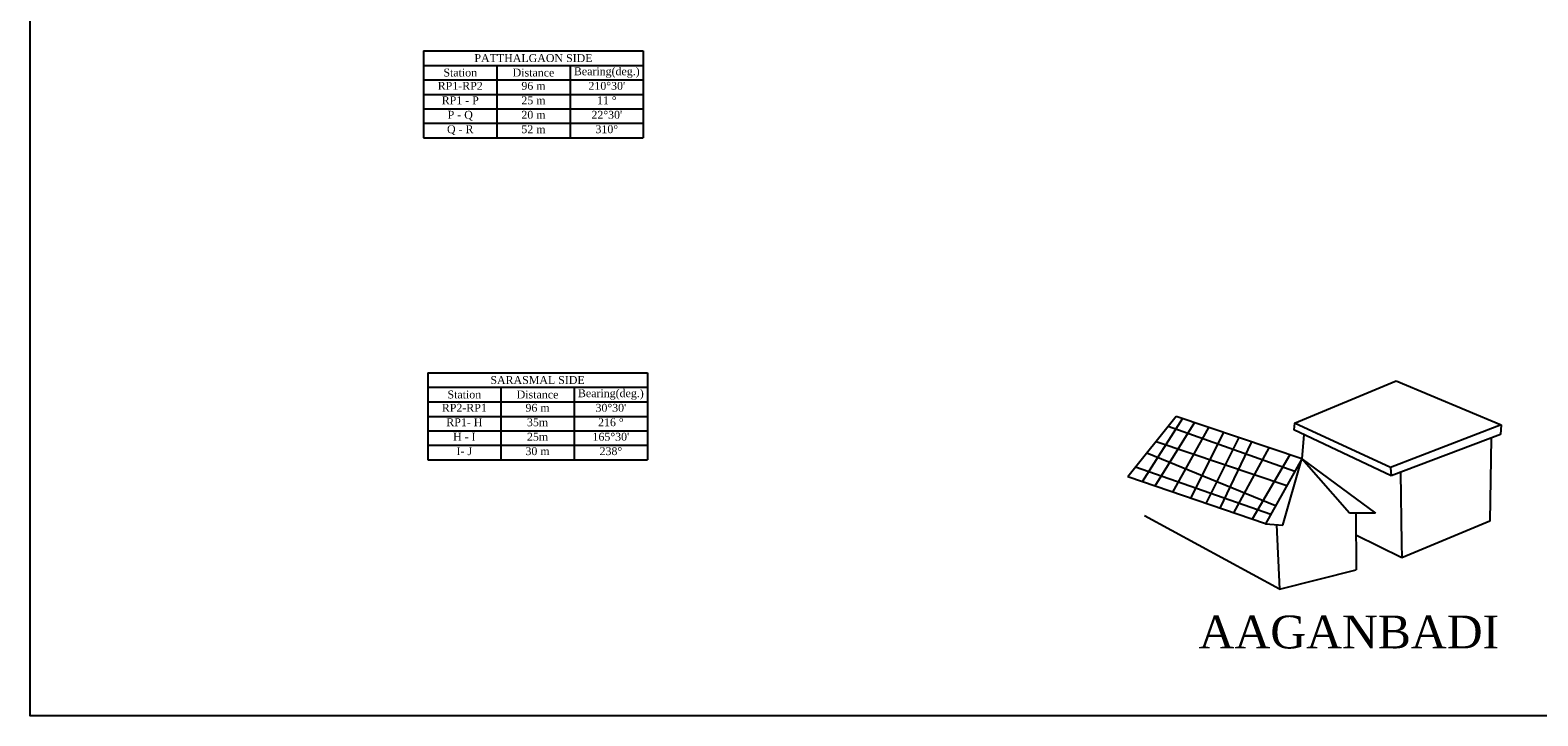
# Model space of a CAD drawing. Header units: millimetres. Extents: x 14920 to 17824, y -2560 to 951.
# Tile 1 of 6: x 14920 to 16067, y -2560 to -2038. Entities that reach past the tile are written whole.
import ezdxf

# ---------------------------------------------------------------- set-up
doc = ezdxf.new("R2010")
doc.units = ezdxf.units.MM
doc.linetypes.add('ACAD_ISO10W100', pattern=[18, 12, -3, 0, -3])
doc.styles.get("Standard").update_dxf_attribs({"font": 'times.ttf', "height": 6})

# ---------------------------------------------------------------- blocks, each defined once
blk = doc.blocks.new('*T29')
at = {"color": 0, "linetype": 'ByBlock', "lineweight": -2, "ltscale": 100, "transparency": 16777216}
for p, q in [((0, 0), (167.2, 0)), ((0, 0), (0, -66.1)), ((167.2, 0), (167.2, -66.1)), ((0, -11), (167.2, -11)), ((55.7, -11), (55.7, -66.1)), ((111.5, -11), (111.5, -66.1)), ((0, -22.1), (167.2, -22.1)), ((0, -33.1), (167.2, -33.1)), ((0, -44.1), (167.2, -44.1)), ((0, -55.1), (167.2, -55.1)), ((0, -66.1), (167.2, -66.1))]:
    blk.add_line(p, q, dxfattribs=at)
at = {"color": 0, "ltscale": 100, "transparency": 16777216, "char_height": 6}
for s, insert, width, attachment_point in [('SARASMAL SIDE', (83.6, -5.5), 164.233, 5), ('Station', (27.9, -16.5), 52.744, 5), ('Distance', (83.6, -16.5), 52.744, 5), ('Bearing(deg.)', (139.4, -16.5), 52.744, 5), ('RP2-RP1', (27.9, -23.6), 52.744, 2), ('96 m', (83.6, -23.6), 52.744, 2), ("30%%D30'", (139.4, -23.6), 52.744, 2), ('216 %%D', (139.4, -34.6), 52.744, 2), ('RP1- H', (27.9, -34.6), 52.744, 2), ('H - I', (27.9, -45.6), 52.744, 2), ('35m', (83.6, -34.6), 52.744, 2), ('25m', (83.6, -45.6), 52.744, 2), ("165%%D30'", (139.4, -45.6), 52.744, 2), ('I- J', (27.9, -56.6), 52.744, 2), ('30 m', (83.6, -56.6), 52.744, 2), ('238%%D', (139.4, -56.6), 52.744, 2)]:
    blk.add_mtext(s, dxfattribs=dict(at, insert=insert, width=width, attachment_point=attachment_point))
blk = doc.blocks.new('*T30')
at = {"color": 0, "linetype": 'ByBlock', "lineweight": -2, "ltscale": 100, "transparency": 16777216}
for p, q in [((0, 0), (167.2, 0)), ((0, 0), (0, -66.1)), ((167.2, 0), (167.2, -66.1)), ((0, -11), (167.2, -11)), ((55.7, -11), (55.7, -66.1)), ((111.5, -11), (111.5, -66.1)), ((0, -22.1), (167.2, -22.1)), ((0, -33.1), (167.2, -33.1)), ((0, -44.1), (167.2, -44.1)), ((0, -55.1), (167.2, -55.1)), ((0, -66.1), (167.2, -66.1))]:
    blk.add_line(p, q, dxfattribs=at)
at = {"color": 0, "ltscale": 100, "transparency": 16777216, "char_height": 6}
for s, insert, width, attachment_point in [('PATTHALGAON SIDE ', (83.6, -5.5), 164.233, 5), ('Station', (27.9, -16.5), 52.744, 5), ('Distance', (83.6, -16.5), 52.744, 5), ('Bearing(deg.)', (139.4, -16.5), 52.744, 5), ('RP1-RP2', (27.9, -23.6), 52.744, 2), ('96 m', (83.6, -23.6), 52.744, 2), ("210%%D30'", (139.4, -23.6), 52.744, 2), ('11 %%D', (139.4, -34.6), 52.744, 2), ('RP1 - P', (27.9, -34.6), 52.744, 2), ('P - Q', (27.9, -45.6), 52.744, 2), ('25 m', (83.6, -34.6), 52.744, 2), ('20 m', (83.6, -45.6), 52.744, 2), ("22%%D30'", (139.4, -45.6), 52.744, 2), ('Q - R', (27.9, -56.6), 52.744, 2), ('52 m', (83.6, -56.6), 52.744, 2), ('310%%D', (139.4, -56.6), 52.744, 2)]:
    blk.add_mtext(s, dxfattribs=dict(at, insert=insert, width=width, attachment_point=attachment_point))

msp = doc.modelspace()

# ---------------------------------------------------------------- linework, layer by layer
at = {"color": 16, "linetype": 'ACAD_ISO10W100', "ltscale": 100}
for p, q in [((15882.2, -2337.5), (15959.6, -2305.1)), ((15959.6, -2305.1), (16039.4, -2338.7)), ((15792.1, -2332.4), (15755.4, -2378.3)), ((15796.8, -2333.9), (15766.3, -2382)), ((15806, -2337), (15775.9, -2385.3)), ((15882.4, -2374.1), (15786, -2340)), ((15887.7, -2364.5), (15792.1, -2332.4)), ((15882.2, -2337.5), (15881.6, -2342.4)), ((15955.2, -2371.1), (15882.2, -2337.5)), ((16039.4, -2338.7), (15955.2, -2371.1)), ((15876.2, -2385.2), (15776.8, -2351.5)), ((15816.7, -2340.6), (15789.3, -2389.9)), ((15828.2, -2344.5), (15803.1, -2394.6)), ((15839.9, -2348.4), (15814.6, -2398.5)), ((15849.5, -2351.7), (15825.2, -2402.1)), ((15955.7, -2377.6), (15881.6, -2342.4)), ((15889.2, -2346), (15887.7, -2364.5)), ((16039, -2345.9), (15955.7, -2377.6)), ((15867.8, -2400.2), (15769.8, -2360.3)), ((15862.6, -2356.1), (15835.7, -2405.7)), ((15878.5, -2361.4), (15849.8, -2410.5)), ((15864.1, -2407), (15761.2, -2371)), ((15887.7, -2364.5), (15860.1, -2414.1)), ((15873.3, -2415.1), (15887.7, -2364.5)), ((15887.7, -2364.5), (15943.8, -2405.8)), ((15923.9, -2405.8), (15887.7, -2364.5)), ((15955.2, -2371.1), (15955.7, -2377.6)), ((15860.1, -2414.1), (15755.4, -2378.3)), ((15962.8, -2375), (15963.5, -2428.6)), ((15870.8, -2463.7), (15767.9, -2408)), ((15943.8, -2405.8), (15923.9, -2405.8)), ((15928.7, -2405.8), (15929.1, -2449)), ((15860.1, -2414.1), (15873.3, -2415.1)), ((15868.5, -2414.7), (15870.8, -2463.7)), ((16030.8, -2412), (15963.8, -2439.8)), ((15963.8, -2439.8), (15928.9, -2422.6)), ((15963.5, -2428.6), (15963.7, -2439.8)), ((15870.8, -2463.7), (15929.1, -2449))]:
    msp.add_line(p, q, dxfattribs=at)
at = {"color": 18, "linetype": 'ACAD_ISO10W100', "ltscale": 100}
for p, q in [((16039.4, -2338.7), (16039, -2345.9)), ((16031.7, -2348.7), (16030.8, -2412))]:
    msp.add_line(p, q, dxfattribs=at)
at = {"ltscale": 100}
msp.add_lwpolyline([(17823.6, -2560.1), (14920, -2560.1), (14920, -430), (17823.6, -430)], close=True, dxfattribs=at)

# ---------------------------------------------------------------- block references
for name, p in [('*T30', (15219.4, -2054.1)), ('*T29', (15222.5, -2299.1))]:
    msp.add_blockref(name, p)

# ---------------------------------------------------------------- texts
at = {"linetype": 'ACAD_ISO10W100', "insert": (15809.2, -2483.8), "char_height": 25, "width": 553.236, "attachment_point": 1}
msp.add_mtext('AAGANBADI', dxfattribs=at)

doc.saveas('drawing.dxf')
